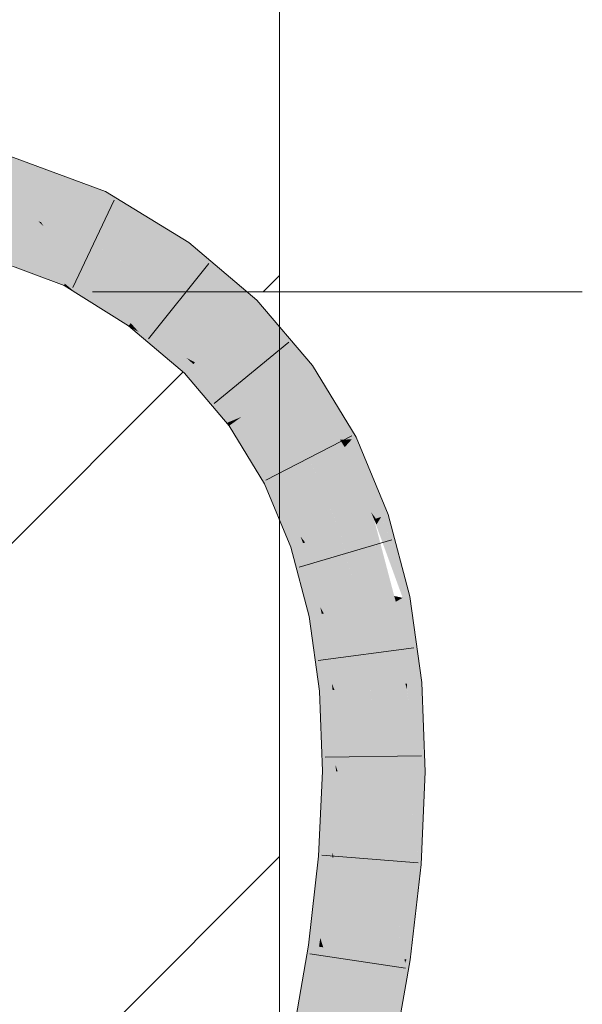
# Model space of a CAD drawing. Extents: x -620 to 300, y 62 to 1107.
# Tile 160 of 256: x 189.71 to 191.08, y 720.58 to 722.98. Entities that reach past the tile are written whole.
import ezdxf
from ezdxf.lldxf.tags import DXFTag

# ---------------------------------------------------------------- set-up
doc = ezdxf.new("R2010")
doc.units = 0
doc.layers.get('0').update_dxf_attribs({"lineweight": 35})
doc.layers.add('E_Detail_Linie_Text_Bem', color=7, linetype='Continuous', lineweight=13)
for name, color, linetype, lineweight, true_color in [('E_Detail_Wandschraffur', 7, 'Continuous', 5, 0xc0c0c0), ('E_Leerrohr 25-A06G9G0X8I', 7, 'Continuous', 9, 0xff8000), ('E_Leerrohr 25-Shading', 7, 'Continuous', 9, 0xff8000)]:
    doc.layers.add(name, color=color, linetype=linetype, lineweight=lineweight, true_color=true_color)
tags = doc.linetypes.add('fein_strichliert', pattern=[4, 1, -2, 1]).pattern_tags.tags
tags[8:9] = [DXFTag(74, 4), DXFTag(75, 0), DXFTag(340, '0'), DXFTag(46, 0.0), DXFTag(50, 0.0), DXFTag(44, 0.0), DXFTag(45, 0.0)]
tags[6:7] = [DXFTag(74, 4), DXFTag(75, 0), DXFTag(340, '0'), DXFTag(46, 0.0), DXFTag(50, 0.0), DXFTag(44, 0.0), DXFTag(45, 0.0)]
tags[4:5] = [DXFTag(74, 4), DXFTag(75, 0), DXFTag(340, '0'), DXFTag(46, 0.0), DXFTag(50, 0.0), DXFTag(44, 0.0), DXFTag(45, 0.0)]

# ---------------------------------------------------------------- blocks, each defined once
blk = doc.blocks.new('Shading-A06G9FMP8I', base_point=(188.1987, 722.6844))
at = {"layer": 'E_Leerrohr 25-Shading', "color": 43, "true_color": 0xd7ab7f}
for points in [[(189.5202, 722.6673), (189.7308, 722.6282), (189.4415, 722.7319), (189.4644, 722.7268)], [(189.5202, 722.6673), (189.6898, 722.6124), (189.7308, 722.6282), (189.8585, 722.581)], [(189.8131, 722.5588), (189.9114, 722.5407), (189.6468, 722.6204), (189.6898, 722.6124)], [(189.6898, 722.6124), (189.9114, 722.5407), (189.8585, 722.581), (189.9192, 722.5585)], [(189.8131, 722.5588), (189.8611, 722.5411), (189.9114, 722.5407), (189.9077, 722.5325)], [(190.0197, 722.4969), (189.9192, 722.5585), (189.9114, 722.5407)], [(189.8611, 722.5411), (189.9045, 722.525), (189.9077, 722.5325)], [(189.9045, 722.525), (190.1222, 722.434), (189.9077, 722.5325), (190.0657, 722.4687)], [(190.1222, 722.434), (189.9045, 722.525), (190.1008, 722.4044)], [(190.0657, 722.4687), (190.0197, 722.4969), (189.9077, 722.5325), (189.9114, 722.5407)], [(189.7055, 722.3718), (189.7524, 722.3544), (189.5024, 722.4863), (189.5981, 722.4389)], [(189.6389, 722.4355), (189.5311, 722.4757), (189.8183, 722.3298), (189.5981, 722.4389)], [(189.7524, 722.3544), (189.8183, 722.3298), (189.5981, 722.4389)], [(189.6389, 722.4355), (189.8183, 722.3298), (189.8203, 722.3342)], [(189.8203, 722.3342), (189.83, 722.3562), (189.6389, 722.4355), (189.7877, 722.3802)], [(190.1222, 722.434), (190.1008, 722.4044), (190.2874, 722.2936), (190.2616, 722.2676)], [(189.83, 722.3562), (189.8331, 722.3633), (189.7877, 722.3802)], [(189.9762, 722.2324), (189.83, 722.3562), (189.847, 722.3118), (189.8203, 722.3342)], [(189.9762, 722.2324), (189.9805, 722.2382), (189.83, 722.3562), (189.8331, 722.3633)], [(189.8331, 722.3633), (189.9805, 722.2382), (189.8331, 722.3633), (189.9924, 722.2547)], [(189.9924, 722.2547), (189.9971, 722.2612), (189.8331, 722.3633)], [(189.8203, 722.3342), (189.8183, 722.3298), (189.847, 722.3118)], [(189.9762, 722.2324), (189.847, 722.3118), (189.9756, 722.2315)], [(190.4227, 722.1349), (190.2874, 722.2936), (190.3413, 722.1741), (190.2616, 722.2676)], [(189.9805, 722.2382), (189.9999, 722.2166), (189.9924, 722.2547), (190.0705, 722.1783)], [(189.9924, 722.2547), (190.0705, 722.1783), (189.9971, 722.2612), (190.116, 722.1536)], [(190.116, 722.1536), (190.1369, 722.1423), (189.9971, 722.2612)], [(189.9762, 722.2324), (189.9756, 722.2315), (189.9814, 722.2266)], [(189.9814, 722.2266), (189.9999, 722.2166), (189.9762, 722.2324), (189.9805, 722.2382)], [(189.9999, 722.2166), (189.9814, 722.2266), (190.0218, 722.1923)], [(190.0218, 722.1923), (190.0705, 722.1783), (189.9999, 722.2166)], [(190.0218, 722.1923), (190.1111, 722.1163), (190.0705, 722.1783), (190.1223, 722.1276)], [(190.0705, 722.1783), (190.1223, 722.1276), (190.116, 722.1536), (190.1329, 722.1383)], [(190.4227, 722.1349), (190.3413, 722.1741), (190.3978, 722.1169)], [(190.3413, 722.1741), (190.3931, 722.1135), (190.3978, 722.1169)], [(190.1329, 722.1383), (190.1369, 722.1423), (190.116, 722.1536)], [(190.2144, 721.9951), (190.2342, 722.0033), (190.1223, 722.1276), (190.1329, 722.1383)], [(190.1329, 722.1383), (190.2342, 722.0033), (190.1369, 722.1423), (190.2444, 722.0075)], [(190.2444, 722.0075), (190.2499, 722.0098), (190.1369, 722.1423)], [(190.5289, 721.9604), (190.4227, 722.1349), (190.5183, 721.955), (190.3978, 722.1169)], [(190.1223, 722.1276), (190.1111, 722.1163), (190.2144, 721.9951)], [(190.5183, 721.955), (190.3978, 722.1169), (190.4898, 721.9544), (190.3931, 722.1135)], [(190.2203, 721.9883), (190.2366, 722.0001), (190.2144, 721.9951), (190.2342, 722.0033)], [(190.2366, 722.0001), (190.2203, 721.9883), (190.3101, 721.8493), (190.306, 721.8472)], [(190.2342, 722.0033), (190.2366, 722.0001), (190.2444, 722.0075), (190.2453, 722.0064)], [(190.3101, 721.8493), (190.3237, 721.8562), (190.2366, 722.0001), (190.2453, 722.0064)], [(190.2453, 722.0064), (190.2499, 722.0098), (190.2444, 722.0075)], [(190.2453, 722.0064), (190.3237, 721.8562), (190.2499, 722.0098), (190.3336, 721.8612)], [(190.3336, 721.8612), (190.3386, 721.8638), (190.2499, 722.0098)], [(190.4985, 721.9449), (190.5183, 721.955), (190.4914, 721.952), (190.4898, 721.9544)], [(190.4898, 721.9544), (190.4962, 721.9438), (190.497, 721.9442)], [(190.497, 721.9442), (190.4985, 721.9449), (190.4914, 721.952)], [(190.4962, 721.9438), (190.5012, 721.9361), (190.497, 721.9442)], [(190.59, 721.7665), (190.4962, 721.9438), (190.5769, 721.7621), (190.5652, 721.7781)], [(190.4962, 721.9438), (190.59, 721.7665), (190.5012, 721.9361)], [(190.497, 721.9442), (190.5012, 721.9361), (190.4985, 721.9449), (190.5037, 721.9388)], [(190.5037, 721.9388), (190.5183, 721.955), (190.4985, 721.9449)], [(190.5183, 721.955), (190.5037, 721.9388), (190.5694, 721.863), (190.5706, 721.86)], [(190.5694, 721.863), (190.5289, 721.9604), (190.5183, 721.955)], [(190.5037, 721.9388), (190.5012, 721.9361), (190.5706, 721.86), (190.6072, 721.7723)], [(190.59, 721.7665), (190.6072, 721.7723), (190.5012, 721.9361)], [(190.3101, 721.8493), (190.306, 721.8472), (190.3212, 721.8105)], [(190.3212, 721.8105), (190.3489, 721.7753), (190.3101, 721.8493), (190.3237, 721.8562)], [(190.3237, 721.8562), (190.3489, 721.7753), (190.3336, 721.8612), (190.3741, 721.7433)], [(190.3336, 721.8612), (190.3741, 721.7433), (190.3386, 721.8638), (190.3938, 721.7183)], [(190.3938, 721.7183), (190.4049, 721.7042), (190.3386, 721.8638)], [(190.3702, 721.6925), (190.3743, 721.6938), (190.3212, 721.8105), (190.3489, 721.7753)], [(190.3489, 721.7753), (190.3743, 721.6938), (190.3741, 721.7433), (190.3893, 721.6989)], [(190.5652, 721.7781), (190.5737, 721.761), (190.5769, 721.7621)], [(190.5652, 721.7781), (190.5725, 721.7606), (190.5737, 721.761)], [(190.5725, 721.7606), (190.5784, 721.7478), (190.5737, 721.761)], [(190.5725, 721.7606), (190.6422, 721.5694), (190.5784, 721.7478)], [(190.5737, 721.761), (190.5784, 721.7478), (190.5769, 721.7621), (190.5821, 721.7538)], [(190.5821, 721.7538), (190.59, 721.7665), (190.5769, 721.7621)], [(190.5821, 721.7538), (190.5784, 721.7478), (190.6512, 721.605), (190.6597, 721.5729)], [(190.59, 721.7665), (190.5821, 721.7538), (190.614, 721.7031)], [(190.5821, 721.7538), (190.6512, 721.605), (190.614, 721.7031)], [(190.6512, 721.605), (190.6072, 721.7723), (190.59, 721.7665)], [(190.3741, 721.7433), (190.3893, 721.6989), (190.3938, 721.7183), (190.3998, 721.7025)], [(190.6422, 721.5694), (190.6597, 721.5729), (190.5784, 721.7478)], [(190.3998, 721.7025), (190.4049, 721.7042), (190.3938, 721.7183)], [(190.3998, 721.7025), (190.4253, 721.5756), (190.4049, 721.7042), (190.4416, 721.5468)], [(190.4416, 721.5468), (190.4504, 721.5311), (190.4049, 721.7042)], [(190.3743, 721.6938), (190.3702, 721.6925), (190.3797, 721.6566)], [(190.3797, 721.6566), (190.4039, 721.6136), (190.3743, 721.6938), (190.3893, 721.6989)], [(190.3893, 721.6989), (190.4039, 721.6136), (190.3998, 721.7025), (190.4253, 721.5756)], [(190.4145, 721.524), (190.419, 721.5249), (190.3797, 721.6566), (190.4039, 721.6136)], [(190.4039, 721.6136), (190.419, 721.5249), (190.4253, 721.5756), (190.4349, 721.5281)], [(190.4253, 721.5756), (190.4349, 721.5281), (190.4416, 721.5468), (190.4454, 721.5302)], [(190.6422, 721.5694), (190.6216, 721.5739), (190.6257, 721.5661)], [(190.6216, 721.5739), (190.6243, 721.5658), (190.6257, 721.5661)], [(190.6216, 721.5739), (190.6238, 721.5657), (190.6243, 721.5658)], [(190.6238, 721.5657), (190.6256, 721.5601), (190.6243, 721.5658)], [(190.6524, 721.3605), (190.6697, 721.3621), (190.6238, 721.5657), (190.6256, 721.5601)], [(190.6243, 721.5658), (190.6256, 721.5601), (190.6257, 721.5661), (190.6279, 721.5613)], [(190.6279, 721.5613), (190.6256, 721.5601), (190.6841, 721.3977), (190.6889, 721.3637)], [(190.6697, 721.3621), (190.6889, 721.3637), (190.6256, 721.5601)], [(190.6279, 721.5613), (190.6422, 721.5694), (190.6257, 721.5661)], [(190.6422, 721.5694), (190.6279, 721.5613), (190.6636, 721.4819)], [(190.6279, 721.5613), (190.6841, 721.3977), (190.6636, 721.4819)], [(190.6841, 721.3977), (190.6597, 721.5729), (190.6422, 721.5694)], [(190.4454, 721.5302), (190.4504, 721.5311), (190.4416, 721.5468)], [(190.419, 721.5249), (190.4145, 721.524), (190.4203, 721.4822)], [(190.4203, 721.4822), (190.4404, 721.4332), (190.419, 721.5249), (190.4349, 721.5281)], [(190.4349, 721.5281), (190.4404, 721.4332), (190.4454, 721.5302), (190.4575, 721.3913)], [(190.4454, 721.5302), (190.4575, 721.3913), (190.4504, 721.5311), (190.4698, 721.3609)], [(190.4698, 721.3609), (190.4763, 721.3452), (190.4504, 721.5311)], [(190.4398, 721.342), (190.4456, 721.3425), (190.4203, 721.4822), (190.4404, 721.4332)], [(190.4404, 721.4332), (190.4456, 721.3425), (190.4575, 721.3913), (190.4615, 721.3439)], [(190.4575, 721.3913), (190.4615, 721.3439), (190.4698, 721.3609), (190.4717, 721.3448)], [(190.442, 721.2838), (190.4578, 721.2321), (190.4456, 721.3425), (190.4615, 721.3439)], [(190.4615, 721.3439), (190.4578, 721.2321), (190.4717, 721.3448), (190.4706, 721.1902)], [(190.4717, 721.3448), (190.4763, 721.3452), (190.4698, 721.3609)], [(190.4717, 721.3448), (190.4706, 721.1902), (190.4763, 721.3452), (190.4794, 721.1614)], [(190.4794, 721.1614), (190.4838, 721.1471), (190.4763, 721.3452)], [(190.6524, 721.3605), (190.661, 721.3192), (190.6697, 721.3621), (190.6867, 721.2339)], [(190.6529, 721.3462), (190.653, 721.346), (190.6524, 721.3605), (190.661, 721.3192)], [(190.6606, 721.1462), (190.6752, 721.1462), (190.6529, 721.3462)], [(190.653, 721.346), (190.6752, 721.1462), (190.661, 721.3192), (190.6972, 721.1461)], [(190.6967, 721.1581), (190.6889, 721.3637), (190.6697, 721.3621)], [(190.4456, 721.3425), (190.4398, 721.342), (190.442, 721.2838)], [(190.661, 721.3192), (190.6972, 721.1461), (190.6867, 721.2339), (190.6967, 721.1581)], [(190.4472, 721.1473), (190.4549, 721.1472), (190.442, 721.2838), (190.4578, 721.2321)], [(190.4578, 721.2321), (190.4549, 721.1472), (190.4706, 721.1902), (190.4703, 721.1472)], [(190.4706, 721.1902), (190.4703, 721.1472), (190.4794, 721.1614), (190.4797, 721.1471)], [(190.4797, 721.1471), (190.4838, 721.1471), (190.4794, 721.1614)], [(190.4549, 721.1472), (190.4472, 721.1473), (190.4431, 721.058)], [(190.4431, 721.058), (190.4556, 721.0099), (190.4549, 721.1472), (190.4703, 721.1472)], [(190.4703, 721.1472), (190.4556, 721.0099), (190.4797, 721.1471), (190.4651, 720.9731)], [(190.4797, 721.1471), (190.4651, 720.9731), (190.4838, 721.1471), (190.4713, 720.9492)], [(190.4713, 720.9492), (190.4742, 720.9379), (190.4838, 721.1471)], [(190.6582, 721.0948), (190.6584, 721.0935), (190.6752, 721.1462), (190.6823, 720.9576)], [(190.6582, 721.0948), (190.6752, 721.1462), (190.6606, 721.1462)], [(190.6873, 720.9295), (190.6972, 721.1461), (190.6823, 720.9575), (190.6752, 721.1462)], [(190.6582, 721.0948), (190.6504, 720.9236), (190.6612, 720.9228)], [(190.6837, 720.921), (190.6582, 721.0948), (190.6612, 720.9228)], [(190.6584, 721.0935), (190.6837, 720.921), (190.6823, 720.9576)], [(190.4377, 720.9409), (190.448, 720.9401), (190.4431, 721.058), (190.4556, 721.0099)], [(190.4556, 721.0099), (190.448, 720.9401), (190.4651, 720.9731), (190.4622, 720.9389)], [(190.4651, 720.9731), (190.4622, 720.9389), (190.4713, 720.9492), (190.4706, 720.9382)], [(190.448, 720.9401), (190.4377, 720.9409), (190.4218, 720.8026)], [(190.4218, 720.8026), (190.4334, 720.7669), (190.448, 720.9401), (190.4622, 720.9389)], [(190.4622, 720.9389), (190.4334, 720.7669), (190.4706, 720.9382), (190.4417, 720.7415)], [(190.4706, 720.9382), (190.4417, 720.7415), (190.4742, 720.9379), (190.4467, 720.7258)], [(190.4467, 720.7258), (190.449, 720.7189), (190.4742, 720.9379)], [(190.4706, 720.9382), (190.4742, 720.9379), (190.4713, 720.9492)], [(190.6837, 720.921), (190.6869, 720.9207), (190.6823, 720.9575), (190.6873, 720.9295)], [(190.6515, 720.6896), (190.6504, 720.9236), (190.6381, 720.8167), (190.6381, 720.817)], [(190.6504, 720.9236), (190.6558, 720.7932), (190.6612, 720.9228)], [(190.6504, 720.9236), (190.6515, 720.6896), (190.6558, 720.7932)], [(190.6558, 720.7932), (190.6837, 720.921), (190.6612, 720.9228)], [(190.6558, 720.7932), (190.6602, 720.6884), (190.6837, 720.921), (190.683, 720.887)], [(190.683, 720.887), (190.6869, 720.9207), (190.6837, 720.921)], [(190.6381, 720.817), (190.6239, 720.6936), (190.6306, 720.6927)], [(190.6381, 720.8167), (190.6306, 720.6927), (190.6472, 720.6902)], [(190.6515, 720.6896), (190.6381, 720.8167), (190.6472, 720.6902)], [(190.4127, 720.7241), (190.4259, 720.7222), (190.4218, 720.8026), (190.4334, 720.7669)], [(190.6515, 720.6896), (190.6602, 720.6884), (190.6558, 720.7932)], [(190.4334, 720.7669), (190.4259, 720.7222), (190.4417, 720.7415), (190.4386, 720.7203)], [(190.4259, 720.7222), (190.4127, 720.7241), (190.3767, 720.5152)], [(190.3767, 720.5152), (190.3917, 720.5042), (190.4259, 720.7222), (190.4386, 720.7203)], [(190.4417, 720.7415), (190.4386, 720.7203), (190.4467, 720.7258), (190.4459, 720.7193)], [(190.4459, 720.7193), (190.449, 720.7189), (190.4467, 720.7258)], [(190.4386, 720.7203), (190.3917, 720.5042), (190.4459, 720.7193), (190.4016, 720.4969)], [(190.4459, 720.7193), (190.4016, 720.4969), (190.449, 720.7189), (190.4073, 720.4928)], [(190.4073, 720.4928), (190.4097, 720.491), (190.449, 720.7189)], [(190.5831, 720.4569), (190.6043, 720.4528), (190.6239, 720.6936), (190.6224, 720.6184)], [(190.6476, 720.6801), (190.6224, 720.6184), (190.6416, 720.5805), (190.619, 720.4498)], [(190.6239, 720.6936), (190.6224, 720.6184), (190.6306, 720.6927)], [(190.6306, 720.6927), (190.6224, 720.6184), (190.6472, 720.6902), (190.6476, 720.6801)], [(190.6476, 720.6801), (190.6416, 720.5805), (190.6486, 720.6576)], [(190.6476, 720.6801), (190.6515, 720.6896), (190.6472, 720.6902)], [(190.6515, 720.6896), (190.6476, 720.6801), (190.6486, 720.6576)], [(190.6515, 720.6896), (190.6486, 720.6576), (190.6602, 720.6884), (190.6498, 720.6284)], [(190.6486, 720.6576), (190.6416, 720.5805), (190.6498, 720.6284)], [(190.6043, 720.4528), (190.619, 720.4498), (190.6224, 720.6184)]]:
    blk.add_solid(points, dxfattribs=at)
at = {"layer": 'E_Leerrohr 25-Shading', "color": 31, "true_color": 0xfabd7f}
for points in [[(189.8131, 722.5588), (189.5202, 722.6673), (189.7156, 722.501), (189.4257, 722.6086)], [(189.7877, 722.3802), (189.7156, 722.501), (189.6389, 722.4355), (189.5559, 722.5603)], [(189.7156, 722.501), (189.7625, 722.4836), (189.8131, 722.5588), (189.8611, 722.5411)], [(189.7625, 722.4836), (189.8688, 722.4442), (189.8611, 722.5411), (189.9045, 722.525)], [(190.1008, 722.4044), (189.9045, 722.525), (189.8706, 722.4431), (189.8688, 722.4442)], [(189.7156, 722.501), (189.7679, 722.4744), (189.7561, 722.486)], [(189.7156, 722.501), (189.7877, 722.3802), (189.7679, 722.4744), (189.8329, 722.3633)], [(189.7679, 722.4744), (189.7625, 722.4836), (189.7561, 722.486)], [(189.8329, 722.3633), (189.8331, 722.3633), (189.7625, 722.4836), (189.8688, 722.4442)], [(189.8688, 722.4442), (189.8331, 722.3633), (190.0489, 722.3328), (189.9971, 722.2612)], [(190.1008, 722.4044), (189.8706, 722.4431), (190.0612, 722.3498)], [(189.8706, 722.4431), (190.0489, 722.3328), (190.0612, 722.3498)], [(190.2616, 722.2676), (190.1008, 722.4044), (190.2395, 722.2454), (190.0612, 722.3498)], [(190.0489, 722.3328), (189.9971, 722.2612), (190.1992, 722.205), (190.1369, 722.1423)], [(190.2395, 722.2454), (190.0612, 722.3498), (190.0524, 722.3298), (190.0489, 722.3328)], [(190.2395, 722.2454), (190.0524, 722.3298), (190.2094, 722.2152)], [(190.0524, 722.3298), (190.1992, 722.205), (190.2094, 722.2152)], [(190.3413, 722.1741), (190.2616, 722.2676), (190.2395, 722.2454)], [(190.2482, 722.1818), (190.2395, 722.2454), (190.2094, 722.2152)], [(190.2482, 722.1818), (190.3931, 722.1135), (190.2395, 722.2454), (190.3413, 722.1741)], [(190.1992, 722.205), (190.2482, 722.1818), (190.2094, 722.2152)], [(190.1992, 722.205), (190.1369, 722.1423), (190.3215, 722.0616), (190.2499, 722.0098)], [(190.1992, 722.205), (190.3338, 722.0706), (190.2482, 722.1818), (190.3576, 722.0878)], [(190.1992, 722.205), (190.3215, 722.0616), (190.3338, 722.0706)], [(190.3576, 722.0878), (190.3931, 722.1135), (190.2482, 722.1818)], [(190.4898, 721.9544), (190.3931, 722.1135), (190.3576, 722.0878)], [(190.3685, 722.03), (190.3576, 722.0878), (190.3338, 722.0706)], [(190.3685, 722.03), (190.4962, 721.9438), (190.3576, 722.0878), (190.4898, 721.9544)], [(190.3215, 722.0616), (190.3685, 722.03), (190.3338, 722.0706)], [(190.3215, 722.0616), (190.2499, 722.0098), (190.4174, 721.9037), (190.3386, 721.8638)], [(190.3215, 722.0616), (190.4307, 721.9105), (190.3685, 722.03), (190.4583, 721.9246)], [(190.3215, 722.0616), (190.4174, 721.9037), (190.4307, 721.9105)], [(190.4583, 721.9246), (190.4962, 721.9438), (190.3685, 722.03)], [(190.5652, 721.7781), (190.4962, 721.9438), (190.4583, 721.9246)], [(190.4577, 721.8665), (190.4583, 721.9246), (190.4307, 721.9105)], [(190.4577, 721.8665), (190.5725, 721.7606), (190.4583, 721.9246), (190.5652, 721.7781)], [(190.4174, 721.9037), (190.3386, 721.8638), (190.4887, 721.7324), (190.4049, 721.7042)], [(190.4174, 721.9037), (190.4577, 721.8665), (190.4307, 721.9105)], [(190.4174, 721.9037), (190.5312, 721.7467), (190.4577, 721.8665)], [(190.4174, 721.9037), (190.4175, 721.9036), (190.5312, 721.7467), (190.5022, 721.7369)], [(190.4175, 721.9036), (190.4887, 721.7324), (190.5022, 721.7369)], [(190.5312, 721.7467), (190.5725, 721.7606), (190.4577, 721.8665)], [(190.6216, 721.5739), (190.5725, 721.7606), (190.5312, 721.7467)], [(190.4887, 721.7324), (190.4049, 721.7042), (190.5371, 721.5484), (190.4504, 721.5311)], [(190.4887, 721.7324), (190.521, 721.6925), (190.5022, 721.7369)], [(190.4887, 721.7324), (190.4888, 721.7321), (190.5787, 721.5567), (190.5499, 721.551)], [(190.4887, 721.7324), (190.5787, 721.5567), (190.521, 721.6925)], [(190.4888, 721.7321), (190.5371, 721.5484), (190.5499, 721.551)], [(190.521, 721.6925), (190.5312, 721.7467), (190.5022, 721.7369)], [(190.521, 721.6925), (190.6238, 721.5657), (190.5312, 721.7467), (190.6216, 721.5739)], [(190.5787, 721.5567), (190.6238, 721.5657), (190.521, 721.6925)], [(190.6524, 721.3605), (190.6238, 721.5657), (190.6487, 721.3602), (190.5787, 721.5567)], [(190.5371, 721.5484), (190.4504, 721.5311), (190.5643, 721.3528), (190.4763, 721.3452)], [(190.603, 721.3563), (190.5499, 721.551), (190.5371, 721.5481), (190.5371, 721.5484)], [(190.603, 721.3563), (190.5371, 721.5481), (190.5761, 721.3539)], [(190.5371, 721.5481), (190.5643, 721.3528), (190.5761, 721.3539)], [(190.6487, 721.3602), (190.5787, 721.5567), (190.603, 721.3563), (190.5499, 721.551)], [(190.5667, 721.2905), (190.5643, 721.3528), (190.4838, 721.1471), (190.4763, 721.3452)], [(190.5761, 721.3539), (190.5643, 721.3528), (190.5818, 721.3154)], [(190.5858, 721.2885), (190.5818, 721.3154), (190.5644, 721.3525), (190.5643, 721.3528)], [(190.5858, 721.2885), (190.5644, 721.3525), (190.5699, 721.2902)], [(190.5644, 721.3525), (190.5667, 721.2905), (190.5699, 721.2902)], [(190.603, 721.3563), (190.5761, 721.3539), (190.639, 721.1926), (190.5818, 721.3154)], [(190.639, 721.1926), (190.6487, 721.3602), (190.603, 721.3563)], [(190.639, 721.1926), (190.6606, 721.1462), (190.6487, 721.3602), (190.6529, 721.3462)], [(190.6529, 721.3462), (190.6524, 721.3605), (190.6487, 721.3602)], [(190.6069, 721.1465), (190.6491, 721.1463), (190.5818, 721.3154), (190.639, 721.1926)], [(190.5667, 721.2905), (190.4838, 721.1471), (190.5515, 721.1468)], [(190.5722, 721.1467), (190.5667, 721.2905), (190.5515, 721.1468)], [(190.5667, 721.2905), (190.5722, 721.1467), (190.5858, 721.2885), (190.6069, 721.1465)], [(190.6491, 721.1463), (190.6606, 721.1462), (190.639, 721.1926)], [(190.5515, 721.1468), (190.4838, 721.1471), (190.52, 720.9342), (190.4742, 720.9379)], [(190.5623, 720.9308), (190.5722, 721.1467), (190.52, 720.9342), (190.5515, 721.1468)], [(190.5722, 721.1467), (190.5623, 720.9308), (190.5713, 720.9301)], [(190.5722, 721.1467), (190.5713, 720.9301), (190.6219, 721.0048), (190.6304, 720.9253)], [(190.5722, 721.1467), (190.6219, 721.0048), (190.6069, 721.1465)], [(190.6219, 721.0048), (190.6491, 721.1463), (190.6069, 721.1465)], [(190.6219, 721.0048), (190.6504, 720.9236), (190.6491, 721.1463), (190.6582, 721.0948)], [(190.6582, 721.0948), (190.6606, 721.1462), (190.6491, 721.1463)], [(190.6304, 720.9253), (190.6504, 720.9236), (190.6219, 721.0048)], [(190.52, 720.9342), (190.4742, 720.9379), (190.4796, 720.7144), (190.449, 720.7189)], [(190.5365, 720.7062), (190.5623, 720.9308), (190.4796, 720.7144), (190.52, 720.9342)], [(190.5623, 720.9308), (190.5365, 720.7062), (190.5442, 720.7051)], [(190.5623, 720.9308), (190.5442, 720.7051), (190.5702, 720.9005), (190.5626, 720.7025)], [(190.5623, 720.9308), (190.5702, 720.9005), (190.5713, 720.9301)], [(190.5702, 720.9005), (190.6304, 720.9253), (190.5713, 720.9301)], [(190.5702, 720.9005), (190.6239, 720.6936), (190.6304, 720.9253), (190.6381, 720.817)], [(190.6381, 720.817), (190.6504, 720.9236), (190.6304, 720.9253)], [(190.5626, 720.7025), (190.6239, 720.6936), (190.5702, 720.9005)], [(190.4796, 720.7144), (190.449, 720.7189), (190.4312, 720.4868), (190.4097, 720.491)], [(190.4964, 720.4739), (190.5365, 720.7062), (190.4312, 720.4868), (190.4796, 720.7144)], [(190.5365, 720.7062), (190.4964, 720.4739), (190.5029, 720.4727)], [(190.5186, 720.4696), (190.5442, 720.7051), (190.5029, 720.4727), (190.5365, 720.7062)], [(190.5467, 720.4641), (190.5626, 720.7025), (190.5186, 720.4696), (190.5442, 720.7051)], [(190.5831, 720.4569), (190.6239, 720.6936), (190.5467, 720.4641), (190.5626, 720.7025)]]:
    blk.add_solid(points, dxfattribs=at)
blk = doc.blocks.new('Referenz-A06G9G0Z8I')
at = {"layer": 'E_Detail_Linie_Text_Bem', "linetype": 'Continuous', "ltscale": 0.13}
blk.add_line((190.3429, 723.7001), (190.3429, 683.7001), dxfattribs=at)
at = {"layer": 'E_Detail_Linie_Text_Bem', "color": 0, "linetype": 'Continuous', "ltscale": 0.13}
blk.add_line((191.0791, 722.3144), (189.8874, 722.3144), dxfattribs=at)
at = {"layer": 'E_Detail_Wandschraffur', "linetype": 'ByBlock', "ltscale": 0.13}
for p, q in [((190.3031, 722.3144), (190.3429, 722.3541)), ((189.6238, 721.6351), (190.1078, 722.1191))]:
    blk.add_line(p, q, dxfattribs=at)
at = {"layer": 'E_Detail_Wandschraffur', "linetype": 'fein_strichliert', "ltscale": 0.13}
blk.add_line((189.5822, 720.1792), (190.3429, 720.9399), dxfattribs=at)
at = {"layer": 'E_Leerrohr 25-A06G9G0X8I', "linetype": 'Continuous', "ltscale": 0.13}
for p, q in [((189.4423, 722.735), (189.9192, 722.5585)), ((189.9192, 722.5585), (190.1222, 722.434)), ((189.8401, 722.3246), (189.9402, 722.5372)), ((189.382, 722.4923), (189.8183, 722.3298)), ((190.1222, 722.434), (190.2874, 722.2936)), ((190.0236, 722.2001), (190.1708, 722.3834)), ((189.8183, 722.3298), (189.9756, 722.2315)), ((190.2874, 722.2936), (190.4227, 722.1349)), ((189.9756, 722.2315), (190.1111, 722.1163)), ((190.1838, 722.042), (190.3652, 722.1914)), ((190.4227, 722.1349), (190.5289, 721.9604)), ((190.1111, 722.1163), (190.2203, 721.9883)), ((190.2203, 721.9883), (190.306, 721.8472)), ((190.3093, 721.856), (190.5182, 721.9636)), ((190.5289, 721.9604), (190.6072, 721.7723)), ((190.306, 721.8472), (190.3702, 721.6925)), ((190.6072, 721.7723), (190.6597, 721.5729)), ((190.3906, 721.6438), (190.616, 721.7102)), ((190.3702, 721.6925), (190.4145, 721.524)), ((190.6597, 721.5729), (190.6889, 721.3637)), ((190.4145, 721.524), (190.4398, 721.342)), ((190.4368, 721.417), (190.6697, 721.4479)), ((190.6889, 721.3637), (190.6972, 721.1461)), ((190.4398, 721.342), (190.4472, 721.1473)), ((190.4533, 721.182), (190.6883, 721.1847)), ((190.4472, 721.1473), (190.4377, 720.9409)), ((190.6972, 721.1461), (190.6869, 720.9207)), ((190.4377, 720.9409), (190.4127, 720.7241)), ((190.4453, 720.943), (190.6795, 720.9242)), ((190.6869, 720.9207), (190.6602, 720.6884)), ((190.4127, 720.7241), (190.3737, 720.4981)), ((190.4166, 720.7027), (190.6491, 720.6681)), ((190.6602, 720.6884), (190.619, 720.4499))]:
    blk.add_line(p, q, dxfattribs=at)

msp = doc.modelspace()

# ---------------------------------------------------------------- block references
at = {"color": 8, "lineweight": 25, "ltscale": 0.25, "true_color": 0x808080}
msp.add_blockref('Referenz-A06G9G0Z8I', (0, 0), dxfattribs=at)
msp.add_blockref('Shading-A06G9FMP8I', (188.1987, 722.6844))

doc.saveas('drawing.dxf')
